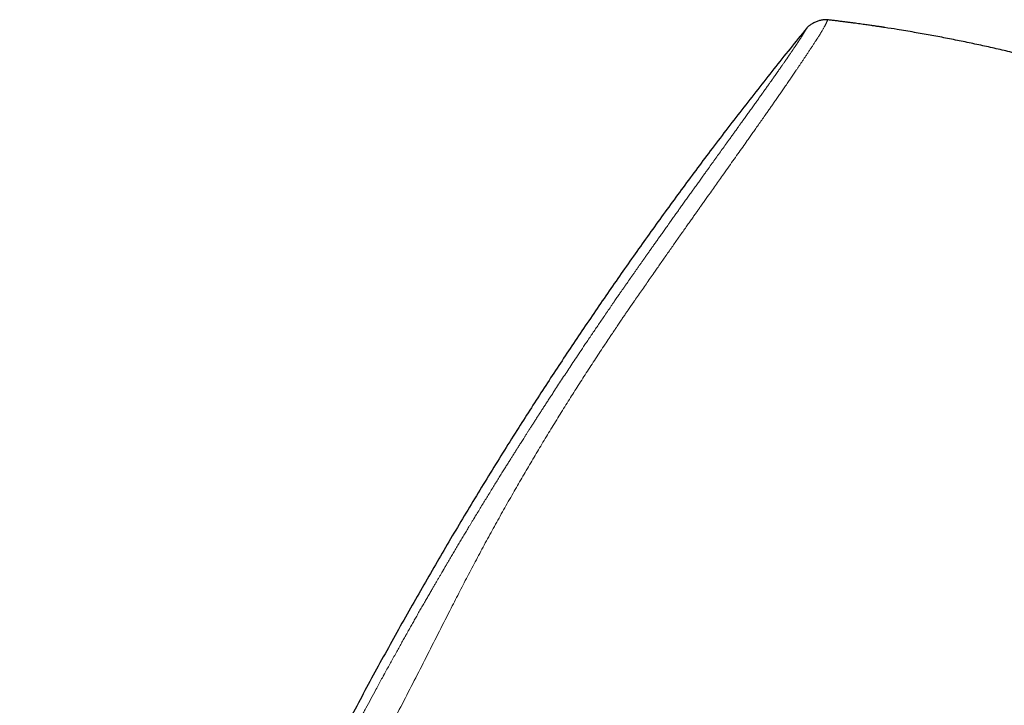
# Model space of a CAD drawing. Header units: millimetres. Extents: x 8 to 864, y 12 to 475.
# Tile 2 of 52: x 86 to 148, y 432 to 475. Entities that reach past the tile are written whole.
import ezdxf

# ---------------------------------------------------------------- set-up
doc = ezdxf.new("R2010")
doc.units = ezdxf.units.MM

msp = doc.modelspace()

# ---------------------------------------------------------------- linework, layer by layer
at = {"color": 8, "linetype": 'Continuous', "lineweight": 0}
for points, knots in [([(137.042, 475.239), (137.041, 475.237), (137.039, 475.234), (137.027, 475.206), (137.009, 475.163), (136.987, 475.113), (136.969, 475.075), (136.957, 475.048), (136.951, 475.037), (136.946, 475.025), (136.941, 475.015), (136.934, 475.002), (136.927, 474.987), (136.915, 474.963), (136.9, 474.933), (136.88, 474.895), (136.856, 474.85), (136.828, 474.799), (136.795, 474.74), (136.756, 474.673), (136.71, 474.595), (136.657, 474.506), (136.594, 474.403), (136.531, 474.301), (136.469, 474.201), (136.426, 474.134), (136.397, 474.087), (136.383, 474.065), (136.369, 474.043), (136.354, 474.02), (136.339, 473.997), (136.324, 473.973), (136.282, 473.907), (136.212, 473.798), (136.109, 473.639), (136.003, 473.477), (135.895, 473.314), (135.787, 473.151), (135.68, 472.989), (135.573, 472.83), (135.468, 472.673), (135.365, 472.52), (135.263, 472.37), (135.165, 472.224), (135.071, 472.085), (134.981, 471.954), (134.895, 471.826), (134.812, 471.704), (134.735, 471.593), (134.679, 471.511), (134.649, 471.466), (134.638, 471.451), (134.635, 471.446), (134.631, 471.441), (134.628, 471.437), (134.625, 471.432), (134.565, 471.344), (134.448, 471.175), (134.273, 470.921), (134.101, 470.672), (133.932, 470.428), (133.769, 470.193), (133.611, 469.966), (133.46, 469.749), (133.311, 469.535), (133.144, 469.296), (132.955, 469.026), (132.743, 468.725), (132.57, 468.48), (132.44, 468.294), (132.352, 468.17), (132.264, 468.046), (132.175, 467.92), (132.086, 467.793), (131.93, 467.572), (131.703, 467.252), (131.402, 466.827), (131.091, 466.387), (130.769, 465.933), (130.467, 465.508), (130.189, 465.115), (129.934, 464.755), (129.646, 464.349), (129.391, 463.988), (129.216, 463.741), (129.152, 463.651), (129.134, 463.626), (129.116, 463.6), (129.099, 463.575), (129.081, 463.55), (129.063, 463.525), (129.009, 463.448), (128.914, 463.314), (128.775, 463.118), (128.625, 462.905), (128.463, 462.676), (128.29, 462.431), (128.105, 462.169), (127.909, 461.891), (127.711, 461.61), (127.511, 461.326), (127.311, 461.04), (127.102, 460.742), (126.894, 460.444), (126.687, 460.148), (126.491, 459.867), (126.353, 459.668), (126.274, 459.555), (126.25, 459.52), (126.225, 459.484), (126.2, 459.448), (126.175, 459.412), (125.995, 459.153), (125.66, 458.672), (125.253, 458.087), (124.998, 457.722), (124.897, 457.576), (124.865, 457.53), (124.834, 457.485), (124.802, 457.439), (124.772, 457.397), (124.728, 457.333), (124.668, 457.246), (124.587, 457.129), (124.487, 456.984), (124.368, 456.809), (124.226, 456.602), (124.073, 456.376), (123.908, 456.132), (123.767, 455.922), (123.653, 455.753), (123.569, 455.628), (123.483, 455.5), (123.403, 455.38), (123.264, 455.171), (122.955, 454.706), (122.474, 453.976), (121.891, 453.081), (121.321, 452.193), (120.948, 451.602), (120.763, 451.308)], [0, 0, 0, 0, 0.012568, 0.038427, 0.064392, 0.08159, 0.098837, 0.101878, 0.104921, 0.107965, 0.110998, 0.113142, 0.117502, 0.122058, 0.129141, 0.136651, 0.144588, 0.152955, 0.161749, 0.170972, 0.180621, 0.190973, 0.201776, 0.21303, 0.220705, 0.228576, 0.23037, 0.232174, 0.233988, 0.235812, 0.237645, 0.239489, 0.241342, 0.252814, 0.263823, 0.274366, 0.284442, 0.294053, 0.303038, 0.311575, 0.319664, 0.327305, 0.334625, 0.34148, 0.34787, 0.353795, 0.359256, 0.364727, 0.369636, 0.373492, 0.37505, 0.375248, 0.375445, 0.37564, 0.375833, 0.376025, 0.376216, 0.386721, 0.396792, 0.406429, 0.415632, 0.424401, 0.432593, 0.440367, 0.447726, 0.455246, 0.465365, 0.475572, 0.48587, 0.489941, 0.494026, 0.498125, 0.502238, 0.506365, 0.510506, 0.5237, 0.53721, 0.551038, 0.565184, 0.579647, 0.590457, 0.601438, 0.612591, 0.627576, 0.634264, 0.635018, 0.635773, 0.636529, 0.637285, 0.638042, 0.6388, 0.639559, 0.644999, 0.650918, 0.657316, 0.664194, 0.671551, 0.679389, 0.687707, 0.696505, 0.704646, 0.713159, 0.722044, 0.731301, 0.739755, 0.748497, 0.756429, 0.757484, 0.758543, 0.759606, 0.760673, 0.761743, 0.762818, 0.783765, 0.804726, 0.815061, 0.816414, 0.817768, 0.819121, 0.820475, 0.821829, 0.822926, 0.826128, 0.829616, 0.83339, 0.838997, 0.845136, 0.851807, 0.85901, 0.866745, 0.870317, 0.873993, 0.877771, 0.88164, 0.884592, 0.896153, 0.922587, 0.948706, 0.97451, 1, 1, 1, 1]), ([(135.708, 474.7), (135.707, 474.7), (135.706, 474.699), (135.703, 474.693), (135.699, 474.684), (135.692, 474.673), (135.684, 474.658), (135.677, 474.645), (135.672, 474.636), (135.67, 474.632), (135.669, 474.631), (135.668, 474.629), (135.668, 474.628), (135.667, 474.627), (135.666, 474.625), (135.664, 474.621), (135.66, 474.615), (135.656, 474.607), (135.65, 474.596), (135.643, 474.584), (135.635, 474.57), (135.626, 474.554), (135.616, 474.536), (135.605, 474.517), (135.593, 474.496), (135.579, 474.472), (135.563, 474.446), (135.55, 474.423), (135.54, 474.407), (135.536, 474.4), (135.533, 474.395), (135.531, 474.391), (135.528, 474.387), (135.526, 474.383), (135.523, 474.378), (135.519, 474.371), (135.512, 474.361), (135.504, 474.347), (135.495, 474.332), (135.484, 474.314), (135.472, 474.295), (135.462, 474.279), (135.456, 474.269), (135.453, 474.264), (135.45, 474.26), (135.447, 474.255), (135.444, 474.25), (135.441, 474.245), (135.435, 474.236), (135.421, 474.213), (135.397, 474.175), (135.365, 474.125), (135.33, 474.071), (135.29, 474.009), (135.252, 473.951), (135.226, 473.912), (135.218, 473.898), (135.217, 473.897), (135.216, 473.896), (135.216, 473.896), (135.214, 473.893), (135.211, 473.889), (135.207, 473.882), (135.2, 473.872), (135.192, 473.86), (135.183, 473.845), (135.171, 473.828), (135.157, 473.807), (135.142, 473.784), (135.124, 473.757), (135.105, 473.728), (135.082, 473.694), (135.056, 473.655), (135.027, 473.612), (134.994, 473.563), (134.959, 473.51), (134.919, 473.452), (134.877, 473.389), (134.831, 473.322), (134.783, 473.251), (134.73, 473.174), (134.672, 473.09), (134.629, 473.026), (134.602, 472.988), (134.596, 472.979), (134.592, 472.974), (134.59, 472.97), (134.588, 472.967), (134.582, 472.959), (134.57, 472.941), (134.551, 472.913), (134.527, 472.879), (134.5, 472.84), (134.469, 472.794), (134.433, 472.742), (134.393, 472.685), (134.351, 472.624), (134.305, 472.558), (134.255, 472.487), (134.202, 472.41), (134.144, 472.328), (134.083, 472.241), (134.018, 472.147), (133.948, 472.048), (133.871, 471.938), (133.785, 471.816), (133.716, 471.718), (133.671, 471.655), (133.654, 471.63), (133.639, 471.609), (133.624, 471.588), (133.609, 471.567), (133.594, 471.546), (133.553, 471.488), (133.485, 471.392), (133.374, 471.235), (133.245, 471.054), (133.098, 470.846), (132.945, 470.633), (132.789, 470.413), (132.629, 470.189), (132.463, 469.958), (132.293, 469.72), (132.119, 469.477), (131.943, 469.232), (131.816, 469.056), (131.742, 468.952), (131.724, 468.927), (131.711, 468.909), (131.701, 468.895), (131.689, 468.878), (131.673, 468.856), (131.652, 468.827), (131.625, 468.789), (131.59, 468.741), (131.546, 468.68), (131.492, 468.605), (131.431, 468.52), (131.364, 468.426), (131.297, 468.333), (131.232, 468.242), (131.169, 468.155), (131.094, 468.051), (131.038, 467.972), (131, 467.92), (130.99, 467.906), (130.98, 467.893), (130.971, 467.879), (130.961, 467.866), (130.951, 467.852), (130.941, 467.838), (130.86, 467.725), (130.706, 467.512), (130.479, 467.196), (130.25, 466.878), (130.02, 466.557), (129.789, 466.236), (129.625, 466.008), (129.527, 465.871), (129.493, 465.824), (129.456, 465.773), (129.42, 465.722), (129.384, 465.671), (129.347, 465.621), (129.258, 465.497), (129.124, 465.31), (128.947, 465.063), (128.77, 464.816), (128.587, 464.56), (128.398, 464.297), (128.217, 464.043), (128.042, 463.798), (127.874, 463.563), (127.711, 463.334), (127.553, 463.113), (127.419, 462.924), (127.307, 462.768), (127.221, 462.647), (127.16, 462.562), (127.124, 462.51), (127.106, 462.486), (127.088, 462.46), (127.069, 462.433), (126.995, 462.329), (126.867, 462.149), (126.693, 461.903), (126.529, 461.672), (126.375, 461.456), (126.227, 461.246), (126.083, 461.043), (125.964, 460.874), (125.868, 460.738), (125.799, 460.64), (125.734, 460.549), (125.674, 460.463), (125.613, 460.377), (125.553, 460.291), (125.476, 460.182), (125.382, 460.049), (125.273, 459.893), (125.163, 459.737), (125.053, 459.581), (124.942, 459.423), (124.827, 459.258), (124.677, 459.044), (124.535, 458.841), (124.429, 458.689), (124.389, 458.631), (124.375, 458.61), (124.36, 458.589), (124.349, 458.573), (124.335, 458.554), (124.319, 458.529), (124.293, 458.492), (124.26, 458.446), (124.222, 458.39), (124.177, 458.325), (124.125, 458.251), (124.068, 458.168), (124.003, 458.075), (123.933, 457.974), (123.856, 457.863), (123.773, 457.743), (123.711, 457.653), (123.673, 457.596), (123.659, 457.577), (123.646, 457.558), (123.633, 457.539), (123.62, 457.52), (123.591, 457.477), (123.529, 457.388), (123.398, 457.198), (123.215, 456.931), (122.94, 456.529), (122.614, 456.049), (122.341, 455.646), (122.179, 455.406), (122.127, 455.329), (122.079, 455.259), (122.033, 455.191), (121.943, 455.056), (121.76, 454.785), (121.402, 454.251), (120.936, 453.55), (120.409, 452.752), (120.073, 452.24), (119.906, 451.983)], [0, 0, 0, 0, 0.012, 0.023812, 0.035435, 0.046869, 0.056774, 0.066533, 0.071289, 0.071909, 0.072528, 0.073147, 0.073766, 0.074383, 0.074897, 0.077083, 0.079377, 0.083582, 0.088108, 0.092955, 0.098124, 0.103614, 0.109424, 0.115197, 0.121255, 0.1276, 0.134232, 0.141155, 0.142927, 0.144718, 0.145554, 0.146325, 0.147157, 0.14805, 0.149004, 0.150019, 0.152344, 0.154938, 0.157802, 0.160935, 0.164339, 0.168015, 0.168739, 0.169472, 0.170215, 0.170968, 0.171731, 0.172503, 0.173223, 0.176123, 0.18282, 0.189529, 0.19631, 0.20322, 0.211826, 0.215591, 0.216004, 0.216063, 0.216095, 0.21613, 0.216273, 0.216774, 0.217516, 0.218497, 0.219719, 0.221213, 0.222956, 0.224949, 0.227192, 0.229683, 0.232422, 0.235409, 0.238892, 0.242659, 0.246711, 0.251048, 0.255671, 0.26058, 0.265472, 0.270621, 0.27603, 0.281701, 0.287636, 0.288527, 0.289138, 0.289351, 0.289566, 0.289785, 0.290007, 0.291093, 0.293201, 0.295265, 0.2975, 0.300385, 0.303513, 0.306883, 0.310392, 0.314129, 0.318094, 0.322287, 0.326707, 0.331266, 0.336042, 0.341032, 0.346235, 0.352311, 0.358649, 0.360108, 0.361093, 0.362051, 0.363008, 0.363966, 0.364924, 0.365881, 0.371863, 0.377845, 0.386503, 0.395179, 0.403884, 0.412615, 0.421364, 0.430123, 0.439131, 0.448145, 0.456987, 0.465784, 0.467071, 0.468008, 0.468443, 0.468948, 0.469521, 0.470163, 0.471312, 0.472629, 0.474117, 0.476419, 0.479037, 0.48197, 0.485219, 0.488784, 0.4916, 0.494587, 0.497746, 0.502179, 0.50263, 0.503085, 0.503542, 0.504002, 0.504466, 0.504932, 0.505401, 0.505873, 0.516341, 0.526838, 0.537342, 0.547831, 0.558279, 0.568667, 0.569891, 0.571525, 0.573166, 0.574799, 0.576423, 0.578039, 0.579647, 0.588348, 0.595918, 0.603305, 0.611867, 0.62018, 0.628247, 0.635855, 0.643234, 0.650388, 0.657315, 0.664019, 0.668038, 0.671972, 0.675365, 0.675983, 0.676806, 0.677625, 0.678443, 0.679257, 0.687383, 0.695252, 0.702186, 0.70891, 0.715426, 0.721734, 0.727834, 0.731167, 0.734339, 0.737001, 0.739664, 0.742327, 0.74499, 0.747654, 0.752488, 0.757322, 0.762158, 0.766996, 0.771834, 0.776866, 0.782321, 0.791678, 0.795774, 0.796417, 0.797059, 0.797701, 0.798342, 0.798589, 0.799452, 0.800601, 0.802035, 0.803754, 0.805758, 0.808048, 0.810622, 0.813476, 0.816614, 0.820035, 0.823741, 0.827731, 0.828358, 0.828946, 0.829533, 0.830119, 0.830706, 0.831292, 0.834051, 0.838963, 0.848868, 0.85869, 0.876022, 0.893088, 0.895788, 0.898069, 0.900155, 0.902241, 0.904327, 0.912522, 0.927158, 0.953299, 0.976645, 1, 1, 1, 1]), ([(119.906, 451.983), (119.851, 451.9), (119.744, 451.736), (119.586, 451.494), (119.434, 451.26), (119.288, 451.034), (119.146, 450.815), (119.011, 450.605), (118.877, 450.397), (118.744, 450.191), (118.614, 449.988), (118.49, 449.795), (118.372, 449.611), (118.261, 449.438), (118.157, 449.274), (118.059, 449.12), (117.967, 448.976), (117.882, 448.841), (117.803, 448.717), (117.731, 448.604), (117.666, 448.501), (117.607, 448.407), (117.563, 448.339), (117.534, 448.293), (117.514, 448.261), (117.488, 448.22), (117.457, 448.17), (117.423, 448.116), (117.389, 448.062), (117.354, 448.007), (117.293, 447.91), (117.205, 447.77), (117.081, 447.572), (116.944, 447.355), (116.796, 447.117), (116.638, 446.864), (116.471, 446.596), (116.295, 446.312), (116.112, 446.017), (115.925, 445.713), (115.738, 445.41), (115.554, 445.109), (115.372, 444.812), (115.186, 444.506), (115.051, 444.284), (114.97, 444.15), (114.942, 444.105), (114.915, 444.06), (114.887, 444.014), (114.86, 443.97), (114.837, 443.93), (114.788, 443.85), (114.717, 443.733), (114.621, 443.573), (114.507, 443.383), (114.37, 443.156), (114.209, 442.888), (114.045, 442.613), (113.876, 442.33), (113.708, 442.046), (113.539, 441.762), (113.371, 441.477), (113.219, 441.219), (113.085, 440.99), (112.997, 440.841), (112.94, 440.744), (112.915, 440.702), (112.893, 440.664), (112.872, 440.627), (112.85, 440.59), (112.805, 440.512), (112.734, 440.391), (112.637, 440.225), (112.535, 440.051), (112.43, 439.868), (112.319, 439.678), (112.198, 439.469), (112.066, 439.24), (111.922, 438.99), (111.773, 438.73), (111.617, 438.459), (111.456, 438.177), (111.296, 437.897), (111.138, 437.619), (110.983, 437.345), (110.872, 437.149), (110.811, 437.04), (110.799, 437.019), (110.79, 437.002), (110.78, 436.985), (110.77, 436.968), (110.761, 436.951), (110.737, 436.908), (110.683, 436.814), (110.582, 436.633), (110.445, 436.39), (110.286, 436.107), (110.123, 435.813), (109.954, 435.509), (109.78, 435.196), (109.604, 434.879), (109.428, 434.558), (109.307, 434.337), (109.238, 434.212), (109.224, 434.186), (109.21, 434.16), (109.196, 434.135), (109.182, 434.109), (109.168, 434.084), (109.154, 434.058), (109.115, 433.987), (108.962, 433.707), (108.602, 433.046), (108.257, 432.406), (108.012, 431.948), (107.954, 431.841), (107.893, 431.725), (107.83, 431.607), (107.706, 431.374), (107.456, 430.905), (106.968, 429.98), (106.335, 428.767), (105.624, 427.384), (105.174, 426.495), (104.949, 426.05)], [0, 0, 0, 0, 0.0099657, 0.0196072, 0.0289247, 0.0379181, 0.0465875, 0.054933, 0.0629547, 0.0714045, 0.0794625, 0.0871288, 0.0944033, 0.1012862, 0.1077775, 0.1138771, 0.1195851, 0.1249015, 0.1298264, 0.1342822, 0.1383603, 0.1420608, 0.1453835, 0.1464764, 0.1475212, 0.1491865, 0.1512905, 0.1534188, 0.1555716, 0.1577489, 0.1599505, 0.1670291, 0.1743489, 0.1833776, 0.1927483, 0.202461, 0.2132469, 0.2244254, 0.2359964, 0.2479599, 0.260316, 0.2716548, 0.2833052, 0.2952671, 0.3075406, 0.3092938, 0.3110531, 0.3128186, 0.3145902, 0.3163681, 0.3180335, 0.3192137, 0.3257861, 0.331771, 0.3378659, 0.3479944, 0.3584128, 0.3691212, 0.3801196, 0.391408, 0.4022055, 0.4132557, 0.4245587, 0.4321572, 0.4398658, 0.4419029, 0.4434115, 0.4448188, 0.4462447, 0.4476891, 0.449152, 0.455279, 0.4617108, 0.4684475, 0.4754891, 0.4828355, 0.4904869, 0.4996997, 0.5093189, 0.5193447, 0.529777, 0.5406159, 0.5518613, 0.5620936, 0.5726408, 0.5835028, 0.5845715, 0.5852186, 0.5858674, 0.5865178, 0.5871698, 0.5878235, 0.5884788, 0.5921126, 0.5987251, 0.6091998, 0.6200495, 0.631274, 0.6428734, 0.6548478, 0.667197, 0.6791573, 0.6914494, 0.6924701, 0.6934457, 0.6944214, 0.695397, 0.6963726, 0.6973481, 0.6983236, 0.6992991, 0.7054297, 0.7302961, 0.7746414, 0.778178, 0.7823397, 0.7867966, 0.7912533, 0.7957101, 0.8132182, 0.8444813, 0.9003061, 0.9501508, 1, 1, 1, 1]), ([(106.682, 425.085), (106.929, 425.583), (107.423, 426.578), (108.173, 428.065), (108.927, 429.548), (109.685, 431.026), (110.441, 432.494), (111.192, 433.953), (111.935, 435.406), (112.673, 436.864), (113.346, 438.19), (113.958, 439.382), (114.507, 440.439), (115.063, 441.491), (115.627, 442.539), (116.199, 443.581), (116.779, 444.62), (117.352, 445.628), (117.916, 446.604), (118.471, 447.55), (119.033, 448.493), (119.602, 449.434), (120.178, 450.372), (120.568, 450.996), (120.763, 451.308)], [0, 0, 0, 0, 0.055922, 0.111786, 0.167598, 0.223362, 0.2791, 0.333864, 0.388697, 0.443625, 0.498626, 0.538655, 0.578682, 0.618681, 0.658633, 0.698572, 0.738546, 0.7786, 0.815386, 0.852223, 0.889093, 0.925998, 0.962959, 1, 1, 1, 1])]:
    msp.add_open_spline(points, degree=3, knots=knots, dxfattribs=at)
at = {"color": 7, "linetype": 'Continuous', "lineweight": 30}
for points, knots in [([(137.044, 475.241), (137.027, 475.242), (136.992, 475.247), (136.937, 475.25), (136.877, 475.25), (136.809, 475.245), (136.729, 475.235), (136.635, 475.217), (136.53, 475.191), (136.423, 475.158), (136.317, 475.118), (136.213, 475.073), (136.113, 475.022), (136.019, 474.968), (135.939, 474.915), (135.873, 474.866), (135.821, 474.823), (135.777, 474.781), (135.74, 474.74), (135.718, 474.713), (135.708, 474.7)], [0, 0, 0, 0, 0.033857, 0.070157, 0.110556, 0.155817, 0.205931, 0.274432, 0.347576, 0.42316, 0.499461, 0.575793, 0.651492, 0.724842, 0.793618, 0.843967, 0.889435, 0.92997, 0.966287, 1, 1, 1, 1]), ([(140.632, 474.758), (140.631, 474.758), (140.627, 474.758), (140.613, 474.76), (140.592, 474.764), (140.563, 474.768), (140.528, 474.773), (140.485, 474.78), (140.436, 474.787), (140.376, 474.796), (140.305, 474.807), (140.222, 474.819), (140.13, 474.832), (140.029, 474.847), (139.918, 474.863), (139.798, 474.881), (139.663, 474.9), (139.512, 474.921), (139.344, 474.945), (139.164, 474.97), (138.973, 474.996), (138.77, 475.024), (138.555, 475.052), (138.336, 475.081), (138.112, 475.11), (137.884, 475.139), (137.646, 475.169), (137.398, 475.199), (137.196, 475.223), (137.076, 475.237), (137.042, 475.241)], [0, 0, 0, 0, 0.0094717, 0.0191957, 0.0295351, 0.0407934, 0.0532071, 0.0669532, 0.0821623, 0.0989309, 0.1200953, 0.1434703, 0.1691151, 0.1970746, 0.2273834, 0.2600687, 0.295152, 0.3373136, 0.3825251, 0.4308024, 0.482159, 0.5366055, 0.5941513, 0.654804, 0.7131374, 0.7740915, 0.8376702, 0.903877, 0.9727149, 1, 1, 1, 1]), ([(135.707, 474.7), (135.364, 474.277), (134.677, 473.432), (133.657, 472.157), (132.647, 470.878), (131.646, 469.594), (130.655, 468.306), (129.692, 467.039), (128.757, 465.792), (127.849, 464.566), (126.949, 463.336), (126.057, 462.103), (125.174, 460.865), (124.299, 459.624), (123.433, 458.379), (122.574, 457.131), (121.724, 455.878), (120.887, 454.629), (120.062, 453.384), (119.251, 452.143), (118.447, 450.898), (117.614, 449.593), (116.754, 448.227), (115.868, 446.799), (114.992, 445.367), (114.126, 443.93), (113.269, 442.488), (112.421, 441.041), (111.584, 439.59), (110.742, 438.111), (109.897, 436.604), (109.05, 435.069), (108.212, 433.528), (107.385, 431.983), (106.567, 430.432), (105.785, 428.924), (105.037, 427.46), (104.321, 426.041), (103.613, 424.617), (102.913, 423.188), (102.222, 421.756), (101.497, 420.234), (100.742, 418.621), (99.957, 416.917), (99.183, 415.206), (98.42, 413.49), (97.667, 411.769), (96.924, 410.041), (96.192, 408.308), (95.521, 406.693), (94.91, 405.199), (94.357, 403.825), (93.812, 402.447), (93.302, 401.136), (92.826, 399.891), (92.384, 398.713), (91.949, 397.533), (91.522, 396.35), (91.104, 395.164), (90.701, 393.998), (90.316, 392.852), (89.946, 391.726), (89.586, 390.597), (89.235, 389.466), (88.895, 388.333), (88.564, 387.196), (88.245, 386.057), (87.936, 384.915), (87.639, 383.771), (87.355, 382.63), (87.083, 381.494), (86.824, 380.362), (86.575, 379.228), (86.419, 378.469), (86.341, 378.09)], [0, 0, 0, 0, 0.014954, 0.029882, 0.044786, 0.059666, 0.074523, 0.089358, 0.103326, 0.117276, 0.131208, 0.145123, 0.159023, 0.172907, 0.186776, 0.200631, 0.214473, 0.228302, 0.241872, 0.255431, 0.26898, 0.282519, 0.297893, 0.313257, 0.32861, 0.343953, 0.359289, 0.374617, 0.389938, 0.405254, 0.421293, 0.437328, 0.45336, 0.469388, 0.485415, 0.501442, 0.515979, 0.530517, 0.545057, 0.559598, 0.574142, 0.58869, 0.605839, 0.622995, 0.640159, 0.65733, 0.674511, 0.691703, 0.708907, 0.726124, 0.73966, 0.753202, 0.766749, 0.7803, 0.7918, 0.803301, 0.814802, 0.826303, 0.837802, 0.849299, 0.860136, 0.870971, 0.881802, 0.892629, 0.903453, 0.914274, 0.925091, 0.935905, 0.946716, 0.957526, 0.968143, 0.97876, 0.989379, 1, 1, 1, 1]), ([(161.216, 469.294), (160.905, 469.412), (160.283, 469.649), (159.345, 469.992), (158.404, 470.326), (157.46, 470.65), (156.513, 470.966), (155.562, 471.271), (154.577, 471.577), (153.557, 471.883), (152.502, 472.186), (151.443, 472.478), (150.381, 472.758), (149.348, 473.018), (148.346, 473.259), (147.373, 473.483), (146.398, 473.698), (145.42, 473.902), (144.441, 474.097), (143.46, 474.282), (142.445, 474.463), (141.502, 474.622), (140.886, 474.717), (140.632, 474.756)], [0, 0, 0, 0, 0.046789, 0.093578, 0.140367, 0.187156, 0.233945, 0.280734, 0.327523, 0.378991, 0.430459, 0.481927, 0.533395, 0.584863, 0.631651, 0.67844, 0.725229, 0.772018, 0.818807, 0.865596, 0.912385, 0.963853, 1, 1, 1, 1])]:
    msp.add_open_spline(points, degree=3, knots=knots, dxfattribs=at)

doc.saveas('drawing.dxf')
